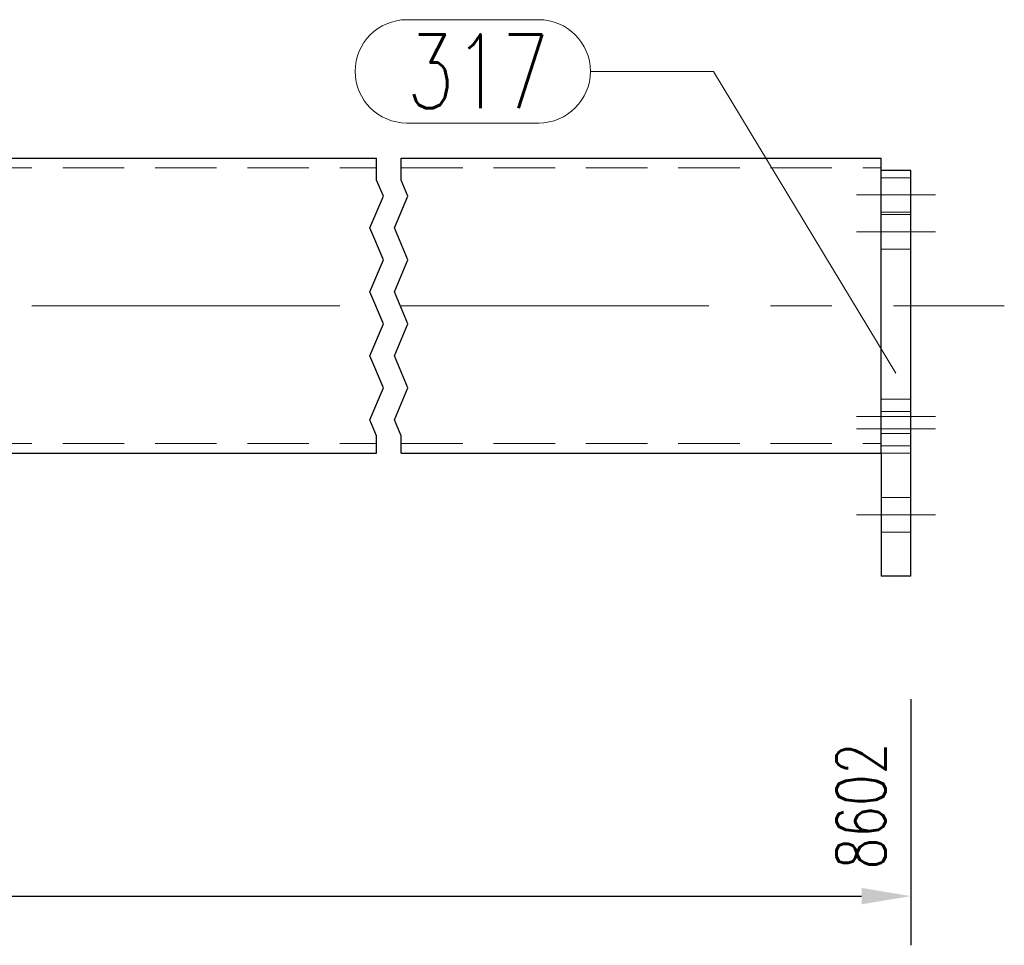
# Model space of a CAD drawing. Header units: millimetres. Extents: x -122 to 731, y 8645 to 9314.
# Tile 35 of 40: x 347 to 387, y 9108 to 9145. Entities that reach past the tile are written whole.
import ezdxf

# ---------------------------------------------------------------- set-up
doc = ezdxf.new("R2010")
doc.units = ezdxf.units.MM
doc.header["$LTSCALE"] = 10
doc.linetypes.add('HIDDEN', pattern=[0.375, 0.25, -0.125])
doc.linetypes.add('MITTE', pattern=[2, 1.25, -0.25, 0.25, -0.25])
doc.layers.get('Defpoints').update_dxf_attribs({"color": 1})
for name, color, linetype, lineweight in [('PS_DIM', 4, 'Continuous', 13), ('PS_Hidden', 2, 'HIDDEN', 9), ('PS_Mid', 5, 'MITTE', 15), ('PS_Pos', 1, 'Continuous', 15), ('PS_Shape', 161, 'Continuous', 30), ('PS_SOLID', 7, 'Continuous', 30)]:
    doc.layers.add(name, color=color, linetype=linetype, lineweight=lineweight)
doc.styles.add('simplex', font='simplex.shx', dxfattribs={"width": 0.75})
doc.dimstyles.new('1_10_GŁ_DS1-LS10', dxfattribs={"dimtxt": 2, "dimasz": 2, "dimexe": 2, "dimexo": 5, "dimgap": 1, "dimtad": 1, "dimjust": 4, "dimdec": 0, "dimlfac": 10, "dimtxsty": 'simplex', "dimblk1": 'NONE', "dimsah": 1, "dimcen": 2, "dimclrd": 256, "dimclre": 256, "dimclrt": 3, "dimadec": 1, "dimazin": 0, "dimtfac": 1, "dimtdec": 0, "dimtmove": 2, "dimatfit": 3, "dimfxl": 1, "dimarcsym": 0})

# ---------------------------------------------------------------- blocks, each defined once
blk = doc.blocks.new('*D180')
at = {"layer": 'Defpoints', "color": 0, "transparency": 16777216}
for p in [(26.054, 9127.826), (382.804, 9122.826), (382.804, 9109.826)]:
    blk.add_point(p, dxfattribs=at)
at = {"layer": 'PS_DIM', "lineweight": -2, "transparency": 16777216}
for p, q in [((26.054, 9122.826), (26.054, 9107.826)), ((382.804, 9117.826), (382.804, 9107.826)), ((26.054, 9109.826), (380.804, 9109.826))]:
    blk.add_line(p, q, dxfattribs=at)
at = {"layer": 'PS_DIM', "transparency": 16777216}
blk.add_solid([(380.804, 9110.159), (380.804, 9109.493), (382.804, 9109.826)], dxfattribs=at)
at = {"layer": 'PS_DIM', "color": 3, "transparency": 16777216, "insert": (380.784, 9113.489), "char_height": 2, "attachment_point": 5, "rotation": 90, "style": 'simplex'}
blk.add_mtext('8602', dxfattribs=at)
blk = doc.blocks.new('_None')
blk = doc.blocks.new('*X390')
at = {"color": 1}
for p, q in [((361.104, 9138.934), (361.104, 9139.826)), ((362.104, 9138.934), (362.104, 9139.826)), ((361.379, 9138.284), (361.104, 9138.934)), ((362.379, 9138.284), (362.104, 9138.934)), ((360.829, 9136.984), (361.379, 9138.284)), ((361.829, 9136.984), (362.379, 9138.284)), ((361.379, 9135.684), (360.829, 9136.984)), ((362.379, 9135.684), (361.829, 9136.984)), ((360.829, 9134.383), (361.379, 9135.684)), ((361.829, 9134.383), (362.379, 9135.684)), ((361.379, 9133.083), (360.829, 9134.383)), ((362.379, 9133.083), (361.829, 9134.383)), ((360.829, 9131.783), (361.379, 9133.083)), ((361.829, 9131.783), (362.379, 9133.083)), ((361.379, 9130.482), (360.829, 9131.783)), ((362.379, 9130.482), (361.829, 9131.783)), ((360.829, 9129.182), (361.379, 9130.482)), ((361.829, 9129.182), (362.379, 9130.482)), ((361.104, 9128.532), (360.829, 9129.182)), ((362.104, 9128.532), (361.829, 9129.182)), ((361.104, 9127.826), (361.104, 9128.532)), ((362.104, 9127.826), (362.104, 9128.532))]:
    blk.add_line(p, q, dxfattribs=at)
at = {"layer": 'PS_Hidden', "color": 2, "linetype": 'HIDDEN'}
for p, q in [((307.104, 9139.426), (361.104, 9139.426)), ((362.104, 9139.426), (381.604, 9139.426)), ((381.604, 9139.026), (382.804, 9139.026)), ((381.604, 9137.626), (382.804, 9137.626)), ((382.804, 9137.526), (381.604, 9137.526)), ((382.804, 9136.126), (381.604, 9136.126)), ((381.604, 9130.026), (382.804, 9130.026)), ((382.804, 9129.526), (381.604, 9129.526)), ((381.604, 9128.626), (382.804, 9128.626)), ((307.104, 9128.226), (361.104, 9128.226)), ((362.104, 9128.226), (381.604, 9128.226)), ((382.804, 9128.126), (381.604, 9128.126)), ((382.804, 9127.826), (381.604, 9127.826)), ((382.804, 9126.026), (381.604, 9126.026)), ((382.804, 9124.626), (381.604, 9124.626))]:
    blk.add_line(p, q, dxfattribs=at)
at = {"layer": 'PS_Mid', "color": 5, "linetype": 'MITTE'}
for p, q in [((383.804, 9138.326), (380.604, 9138.326)), ((383.804, 9138.326), (380.604, 9138.326)), ((380.604, 9136.826), (383.804, 9136.826)), ((307.104, 9133.826), (361.104, 9133.826)), ((362.104, 9133.826), (386.604, 9133.826)), ((383.804, 9129.326), (380.604, 9129.326)), ((383.804, 9129.326), (380.604, 9129.326)), ((380.604, 9128.826), (383.804, 9128.826)), ((380.604, 9125.326), (383.804, 9125.326)), ((380.604, 9125.326), (383.804, 9125.326))]:
    blk.add_line(p, q, dxfattribs=at)
at = {"layer": 'PS_SOLID', "color": 7, "linetype": 'Continuous'}
for p, q in [((307.104, 9139.826), (361.104, 9139.826)), ((362.104, 9139.826), (381.604, 9139.826)), ((381.604, 9127.826), (381.604, 9139.826)), ((382.804, 9139.326), (381.604, 9139.326)), ((382.804, 9122.826), (382.804, 9139.326)), ((307.104, 9127.826), (361.104, 9127.826)), ((362.104, 9127.826), (381.604, 9127.826)), ((381.604, 9127.826), (381.604, 9122.826)), ((382.804, 9122.826), (381.604, 9122.826))]:
    blk.add_line(p, q, dxfattribs=at)
blk = doc.blocks.new('*X395')
at = {"color": 1}
for p, q in [((362.332, 9145.451), (367.689, 9145.451)), ((369.789, 9143.351), (374.789, 9143.351)), ((382.204, 9131.076), (374.789, 9143.351)), ((362.332, 9141.251), (367.689, 9141.251))]:
    blk.add_line(p, q, dxfattribs=at)
for centre, start, end in [((362.332, 9143.351), 90, 270), ((367.689, 9143.351), 270, 90)]:
    blk.add_arc(centre, 2.1, start, end, dxfattribs=at)
at = {"color": 2, "style": 'simplex', "width": 0.75}
blk.add_text('317', height=3, dxfattribs=at).set_placement((362.332, 9141.851))

msp = doc.modelspace()

# ---------------------------------------------------------------- block references
at = {"layer": 'PS_Pos'}
msp.add_blockref('*X395', (0, 0), dxfattribs=at)
at = {"layer": 'PS_Shape', "color": 232}
msp.add_blockref('*X390', (0, 0), dxfattribs=at)

# ---------------------------------------------------------------- dimensions: what is measured, and where the dimension line sits
at = {"layer": 'PS_DIM'}
dim = msp.add_linear_dim(base=(382.804, 9109.826), p1=(26.054, 9127.826), p2=(382.804, 9122.826), text='8602', dimstyle='1_10_GŁ_DS1-LS10', dxfattribs=at)
dim.commit()
dim.dimension.update_dxf_attribs({"geometry": '*D180', "text_midpoint": (380.784, 9113.489), "dimtype": 128, "text_rotation": 90})

doc.saveas('drawing.dxf')
